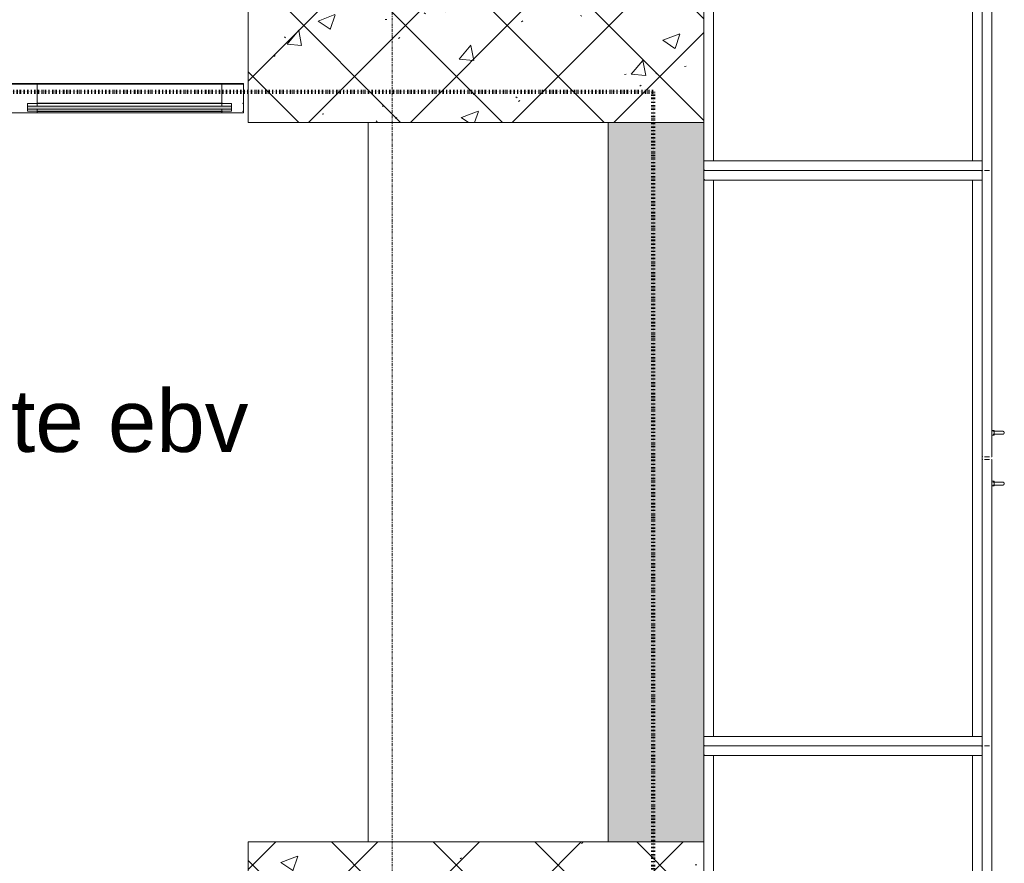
# Model space of a CAD drawing. Header units: millimetres. Extents: x -281 to 145437, y -16481 to 78869.
# Tile 137 of 256: x 23624 to 25676, y 23005 to 24764. Entities that reach past the tile are written whole.
import ezdxf

# ---------------------------------------------------------------- set-up
doc = ezdxf.new("R2010")
doc.units = ezdxf.units.MM
for name, pattern in [('ARC FS 060 minutes', [7.2, 2.4, -1.6, 0, -1.6, 0, -1.6]), ('Grid Line', [12, 6, -2, 2, -2]), ('NLRS_Dash-0_6mm_Space-0_6mm_cpz', [1.2, 0.6, -0.6])]:
    doc.linetypes.add(name, pattern=pattern)
for name, color, linetype, lineweight in [('A--A2__Ruwbouw', 8, 'Continuous', 5), ('A--L$01A__Algemeen', 7, 'Continuous', 5), ('A--L$07A__Stramien', 1, 'Continuous', 5), ('A--L21__Buitenwanden', 3, 'Continuous', 5), ('A--L22__Binnenwanden', 2, 'Continuous', 5), ('A--L28__Hoofddraagconstructies', 3, 'Continuous', 9), ('A--L3__Afbouw', 2, 'Continuous', 5), ('A--L5__InstallatiesW', 7, 'Continuous', 5), ('A--L8__LosseInventaris', 1, 'Continuous', 5), ('A--TR9__AlgVoorz', 1, 'Continuous', 5), ('Specialty Equipment', 1, 'Continuous', 5)]:
    doc.layers.add(name, color=color, linetype=linetype, lineweight=lineweight)
doc.styles.add('Arial_3', font='arial.ttf', dxfattribs={"height": 130})

# ---------------------------------------------------------------- blocks, each defined once
blk = doc.blocks.new('28_SCO_TLB_column concrete precast square - 250x950-V1-L_80_ 11')
at = {"layer": 'A--L28__Hoofddraagconstructies', "lineweight": 13}
h = blk.add_hatch(dxfattribs=at)
h.set_pattern_fill('FP_48', color=51, style=0, pattern_type=2)
h.set_pattern_definition([(315, (-22925, 24575), (106.066, 106.066), []), (45, (-22925, 24575), (-106.066, 106.066), []), (320, (-22925, 24575), (-31.3759, -358.6306), [37.5, -412.5]), (265, (-22925, 24575), (376.0957, 69.376), [30, -330]), (10.451, (-22927.6, 24545.1), (344.7173, -289.2568), [31.87, -350.571]), (316.184, (-22825, 24575), (-82.7615, -533.62), [56.25, -618.75]), (6.636, (-22831.9, 24530.53), (487.062, -467.3284), [47.805, -525.857]), (261.184, (-22825, 24575), (487.058, -467.333), [45, -495]), (291, (-22850, 24525), (-201.3095, -298.454), [37.5, -412.5]), (236, (-22850, 24525), (362.575, -121.657), [30, -330]), (341.451, (-22866.78, 24500.13), (161.262, -420.112), [31.87, -350.571]), (307.5, (-22925, 24575), (166.44693, -6.07993), [3.353, -322.647, 3.353, -331.647, -331.25]), (307.5, (-22925, 24575), (166.44693, -6.07993), [-661, 3.353, -327.897]), (277.5, (-22925, 24575), (197.2059, -131.5348), [3.353, -187.647, 3.353, -315.147, -126.25]), (277.5, (-22925, 24575), (197.2059, -131.5348), [-509.5, 3.353, -122.897]), (237.5, (-22925, 24686.5), (-11.27744, -266.9112), [3.353, -121.647, 3.353, -386.647, -517.5]), (237.5, (-22925, 24686.5), (-11.27744, -266.9112), [-515, 3.353, -514.147]), (227.5, (-22925, 24736.5), (50.0525, -291.5931), [3.353, -159.147, 3.353, -255.647, -367.5]), (227.5, (-22925, 24736.5), (50.0525, -291.5931), [-421.5, 3.353, -364.147]), (227.5, (-22925, 24736.5), (50.0525, -291.5931), [3.353, -159.147, 3.353, -255.647, -367.5]), (227.5, (-22925, 24736.5), (50.0525, -291.5931), [-421.5, 3.353, -364.147])])
h.paths.add_polyline_path([(-125, -475), (125, -475), (125, 475), (-125, 475), (-125, 372.7)])
at = {"layer": 'A--L28__Hoofddraagconstructies', "color": 231, "lineweight": 18}
for p, q in [((125, 475), (-125, 475)), ((-125, 475), (-125, -475)), ((125, -475), (125, 475))]:
    blk.add_line(p, q, dxfattribs=at)
blk = doc.blocks.new('28_SCO_TLB_column concrete precast square - 250x950-V2-L_80_ 11')
at = {"layer": 'A--L28__Hoofddraagconstructies', "lineweight": 13}
h = blk.add_hatch(dxfattribs=at)
h.set_pattern_fill('FP_49', color=51, style=0, pattern_type=2)
h.set_pattern_definition([(315, (-24675, 24575), (106.066, 106.066), []), (45, (-24675, 24575), (-106.066, 106.066), []), (320, (-24675, 24575), (-31.3759, -358.6306), [37.5, -412.5]), (265, (-24675, 24575), (376.0957, 69.376), [30, -330]), (10.451, (-24677.6, 24545.1), (344.7173, -289.2568), [31.87, -350.571]), (316.184, (-24575, 24575), (-82.7615, -533.62), [56.25, -618.75]), (6.636, (-24581.9, 24530.53), (487.062, -467.3284), [47.805, -525.857]), (261.184, (-24575, 24575), (487.058, -467.333), [45, -495]), (291, (-24600, 24525), (-201.3095, -298.454), [37.5, -412.5]), (236, (-24600, 24525), (362.575, -121.657), [30, -330]), (341.451, (-24616.78, 24500.13), (161.262, -420.112), [31.87, -350.571]), (307.5, (-24675, 24575), (166.44693, -6.07993), [3.353, -322.647, 3.353, -331.647, -331.25]), (307.5, (-24675, 24575), (166.44693, -6.07993), [-661, 3.353, -327.897]), (277.5, (-24675, 24575), (197.2059, -131.5348), [3.353, -187.647, 3.353, -315.147, -126.25]), (277.5, (-24675, 24575), (197.2059, -131.5348), [-509.5, 3.353, -122.897]), (237.5, (-24675, 24686.5), (-11.27744, -266.9112), [3.353, -121.647, 3.353, -386.647, -517.5]), (237.5, (-24675, 24686.5), (-11.27744, -266.9112), [-515, 3.353, -514.147]), (227.5, (-24675, 24736.5), (50.0525, -291.5931), [3.353, -159.147, 3.353, -255.647, -367.5]), (227.5, (-24675, 24736.5), (50.0525, -291.5931), [-421.5, 3.353, -364.147]), (227.5, (-24675, 24736.5), (50.0525, -291.5931), [3.353, -159.147, 3.353, -255.647, -367.5]), (227.5, (-24675, 24736.5), (50.0525, -291.5931), [-421.5, 3.353, -364.147])])
h.paths.add_polyline_path([(-125, 475), (-125, -475), (125, -475), (125, 475)])
at = {"layer": 'A--L28__Hoofddraagconstructies', "color": 231, "lineweight": 18}
for p, q in [((125, 475), (-125, 475)), ((-125, 475), (-125, -475)), ((125, -475), (125, 475))]:
    blk.add_line(p, q, dxfattribs=at)
blk = doc.blocks.new('TBR-B-BWK-C-BES-ARC-R25_rvt-1-L_80_ 11')
at = {"layer": 'A--L28__Hoofddraagconstructies', "color": 90, "lineweight": 13, "rotation": 89.9999999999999}
for name, p in [('28_SCO_TLB_column concrete precast square - 250x950-V2-L_80_ 11', (24575, 24675)), ('28_SCO_TLB_column concrete precast square - 250x950-V1-L_80_ 11', (24575, 22925))]:
    blk.add_blockref(name, p, dxfattribs=at)
blk = doc.blocks.new('TBR-B-BWK-C-NIE-ARC-R25_rvt-1-L_80_ 11')
at = {"layer": 'A--A2__Ruwbouw'}
blk.add_hatch(color=9, dxfattribs=at).paths.add_polyline_path([(25050, 23050), (25050, 24550), (24850, 24550), (24850, 23050)])
at = {"layer": 'A--L22__Binnenwanden', "color": 130, "lineweight": 13}
for p, q in [((24850, 24550), (24850, 23050)), ((25050, 24468), (25050, 24470)), ((25050, 24448), (25050, 24452)), ((25050, 24430), (25050, 24432)), ((25050, 23268), (25050, 23270)), ((25050, 23248), (25050, 23252)), ((25050, 23230), (25050, 23232))]:
    blk.add_line(p, q, dxfattribs=at)
blk = doc.blocks.new('65_GM_LIB_fire separation vertical_gen_arc - 060 minutes-2419054-L_80_ 11')
at = {"layer": 'A--L$01A__Algemeen', "linetype": 'ARC FS 060 minutes', "lineweight": 100}
blk.add_line((0, 0), (3530.9, 0), dxfattribs=at)
blk = doc.blocks.new('65_GM_LIB_fire separation vertical_gen_arc - 060 minutes-2366983-L_80_ 11')
at = {"layer": 'A--L$01A__Algemeen', "linetype": 'ARC FS 060 minutes', "lineweight": 100}
blk.add_line((0, 0), (2744, 0), dxfattribs=at)
blk = doc.blocks.new('TBR-B-INS-BR-ARC-R25_rvt-1-L_80_ 11')
at = {"layer": 'A--L$01A__Algemeen', "color": 124, "linetype": 'ARC FS 060 minutes', "lineweight": 100}
for name, p, rotation in [('65_GM_LIB_fire separation vertical_gen_arc - 060 minutes-2366983-L_80_ 11', (24944, 24614.2), 180), ('65_GM_LIB_fire separation vertical_gen_arc - 060 minutes-2419054-L_80_ 11', (24944, 21083.3), 89.99999999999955)]:
    blk.add_blockref(name, p, dxfattribs=dict(at, rotation=rotation))
blk = doc.blocks.new('NLRS_30_DO_WB_deur enkel draai zij-bovenlicht-SH_gen_cpz1 - 32_31_03_deur enkel glasinvulling_jansen_economy 60_bxhxd_1840mmx3340mmx60mm zijlicht 01_0mm zijlicht 02_430mm bovenlicht_885mm_profiel 65 tussenregel-40491142-L_80_ 11')
at = {"layer": 'A--L3__Afbouw'}
blk.add_hatch(color=256, dxfattribs=at).paths.add_polyline_path([(895, -22), (895, -16), (470, -16), (470, -22), (553.2, -22)])
for p, q in [((-880, 30), (-920, 30)), ((-920, 30), (-920, -9.7)), ((-881, 22.5), (-881, 23.3)), ((-881, 23.3), (-880, 23.3)), ((-870, 22.5), (-881, 22.5)), ((-880, 23.3), (-880, 30)), ((-870, -26.5), (-870, 22.5)), ((431, 22.5), (420, 22.5)), ((420, 22.5), (420, -26.5)), ((490, 30), (430, 30)), ((430, 30), (430, 23.3)), ((430, 23.3), (431, 23.3)), ((431, 23.3), (431, 22.5)), ((490, -9.7), (490, 30)), ((490, 30), (875, 30)), ((920, 30), (875, 30)), ((875, 30), (875, -9.7)), ((920, -9.7), (920, 30)), ((-920, -9.7), (-919, -9.7)), ((-919, -10.5), (-920, -10.5)), ((-920, -10.5), (-920, -26.5)), ((-919, -9.7), (-919, -10.5)), ((470, -26.5), (470, -10.5)), ((470, -10.5), (489, -10.5)), ((895, -16), (470, -16)), ((470, -16), (470, -22)), ((489, -10.5), (489, -9.7)), ((489, -9.7), (490, -9.7)), ((875, -9.7), (490, -9.7)), ((490, -9.7), (490, -10.5)), ((490, -10.5), (875, -10.5)), ((490, -10.5), (490, -16)), ((875, -9.7), (876, -9.7)), ((875, -9.7), (875, -10.5)), ((875, -10.5), (875, -16)), ((876, -9.7), (876, -10.5)), ((876, -10.5), (895, -10.5)), ((895, -10.5), (895, -26.5)), ((895, -22), (895, -16)), ((919, -10.5), (919, -9.7)), ((919, -9.7), (920, -9.7)), ((920, -10.5), (919, -10.5)), ((920, -26.5), (920, -10.5)), ((-920, -26.5), (-919, -26.5)), ((-919, -27.3), (-920, -27.3)), ((-920, -27.3), (-920, -30)), ((-920, -30), (-855, -30)), ((-919, -26.5), (-919, -27.3)), ((-856, -26.5), (-870, -26.5)), ((-856, -27.3), (-856, -26.5)), ((-855, -27.3), (-856, -27.3)), ((-855, -30), (-855, -27.3)), ((406, -27.3), (405, -27.3)), ((405, -27.3), (405, -30)), ((405, -30), (490, -30)), ((420, -26.5), (406, -26.5)), ((406, -26.5), (406, -27.3)), ((470, -22), (895, -22)), ((489, -26.5), (470, -26.5)), ((489, -27.3), (489, -26.5)), ((490, -27.3), (489, -27.3)), ((490, -22), (490, -26.5)), ((490, -26.5), (875, -26.5)), ((490, -26.5), (490, -27.3)), ((490, -30), (490, -27.3)), ((490, -27.3), (875, -27.3)), ((490, -27.3), (490, -30)), ((875, -30), (490, -30)), ((875, -22), (875, -26.5)), ((875, -26.5), (875, -27.3)), ((876, -27.3), (875, -27.3)), ((875, -27.3), (875, -30)), ((875, -27.3), (875, -30)), ((875, -30), (920, -30)), ((895, -26.5), (876, -26.5)), ((876, -26.5), (876, -27.3)), ((919, -27.3), (919, -26.5)), ((919, -26.5), (920, -26.5)), ((920, -27.3), (919, -27.3)), ((920, -30), (920, -27.3))]:
    blk.add_line(p, q, dxfattribs=at)
blk = doc.blocks.new('NLRS_82_FU_UN__veiligheid_ kast_gen_kad - kast dxbxh 600x1200x2100-V294-L_80_ 11')
at = {"layer": 'A--L5__InstallatiesW'}
for p, q in [((-555.3, 47), (-555.3, -529)), ((-537.3, 49), (-553.3, 49)), ((624.7, 49), (-535.3, 49)), ((-535.3, 49), (-535.3, 29)), ((-535.3, -529), (-535.3, 47)), ((624.7, 29), (624.7, 49)), ((624.7, 47), (624.7, -529)), ((642.7, 49), (626.7, 49)), ((644.7, -529), (644.7, 47)), ((624.7, 29), (-535.3, 29)), ((-535.3, 29), (-535.3, -511)), ((-535.3, 29), (624.7, 29)), ((624.7, -511), (624.7, 29)), ((-535.3, -511), (624.7, -511)), ((-535.3, -511), (-535.3, -531)), ((-533.3, -511), (-533.8, -511)), ((-533.3, -511), (622.7, -511)), ((623.2, -511), (622.7, -511)), ((624.7, -531), (624.7, -511)), ((-553.3, -531), (-554.5, -531)), ((-553.3, -531), (-537.3, -531)), ((-535, -531), (-537.3, -531)), ((-535.3, -529), (-535.3, -531)), ((-535.3, -531), (-533.3, -531)), ((622.7, -531), (-533.3, -531)), ((622.7, -531), (624.7, -531)), ((626.7, -531), (624.4, -531)), ((624.7, -531), (624.7, -529)), ((626.7, -531), (642.7, -531)), ((643.9, -531), (642.7, -531)), ((-555.3, -536), (-555.3, -546)), ((-554.5, -551), (40.9, -551)), ((41.7, -546), (41.7, -536)), ((47.7, -536), (47.7, -546)), ((48.5, -551), (643.9, -551)), ((644.7, -546), (644.7, -536))]:
    blk.add_line(p, q, dxfattribs=at)
at = {"layer": 'A--L5__InstallatiesW', "flags": 128}
for points in [[(-555.3, -531.8), (-555.3, -531.8), (-555.3, -531.7), (-555.3, -531.7), (-555.3, -531.7), (-555.3, -531.6), (-555.3, -531.6), (-555.3, -531.6), (-555.3, -531.5), (-555.2, -531.5), (-555.2, -531.5), (-555.2, -531.5), (-555.2, -531.4), (-555.2, -531.4), (-555.2, -531.4), (-555.2, -531.3), (-555.1, -531.3), (-555.1, -531.3), (-555.1, -531.3), (-555.1, -531.2), (-555.1, -531.2), (-555, -531.2), (-555, -531.2), (-555, -531.2), (-555, -531.1), (-554.9, -531.1), (-554.9, -531.1), (-554.9, -531.1), (-554.8, -531.1), (-554.8, -531.1), (-554.8, -531.1), (-554.8, -531), (-554.7, -531), (-554.7, -531), (-554.7, -531), (-554.6, -531), (-554.6, -531), (-554.6, -531), (-554.5, -531)], [(41, -531), (41, -531), (41, -531), (41.1, -531), (41.1, -531), (41.1, -531), (41.2, -531), (41.2, -531.1), (41.2, -531.1), (41.2, -531.1), (41.3, -531.1), (41.3, -531.1), (41.3, -531.1), (41.4, -531.1), (41.4, -531.2), (41.4, -531.2), (41.4, -531.2), (41.5, -531.2), (41.5, -531.2), (41.5, -531.3), (41.5, -531.3), (41.5, -531.3), (41.6, -531.3), (41.6, -531.4), (41.6, -531.4), (41.6, -531.4), (41.6, -531.5), (41.6, -531.5), (41.6, -531.5), (41.7, -531.5), (41.7, -531.6), (41.7, -531.6), (41.7, -531.6), (41.7, -531.7), (41.7, -531.7), (41.7, -531.7), (41.7, -531.8), (41.7, -531.8), (41.7, -531.8)], [(47.7, -531.8), (47.7, -531.8), (47.7, -531.7), (47.7, -531.7), (47.7, -531.7), (47.7, -531.6), (47.7, -531.6), (47.7, -531.6), (47.7, -531.5), (47.8, -531.5), (47.8, -531.5), (47.8, -531.5), (47.8, -531.4), (47.8, -531.4), (47.8, -531.4), (47.8, -531.3), (47.9, -531.3), (47.9, -531.3), (47.9, -531.3), (47.9, -531.2), (47.9, -531.2), (48, -531.2), (48, -531.2), (48, -531.2), (48, -531.1), (48.1, -531.1), (48.1, -531.1), (48.1, -531.1), (48.2, -531.1), (48.2, -531.1), (48.2, -531.1), (48.2, -531), (48.3, -531), (48.3, -531), (48.3, -531), (48.4, -531), (48.4, -531), (48.4, -531), (48.5, -531)], [(644, -531), (644, -531), (644, -531), (644.1, -531), (644.1, -531), (644.1, -531), (644.2, -531), (644.2, -531.1), (644.2, -531.1), (644.2, -531.1), (644.3, -531.1), (644.3, -531.1), (644.3, -531.1), (644.4, -531.1), (644.4, -531.2), (644.4, -531.2), (644.4, -531.2), (644.5, -531.2), (644.5, -531.2), (644.5, -531.3), (644.5, -531.3), (644.5, -531.3), (644.6, -531.3), (644.6, -531.4), (644.6, -531.4), (644.6, -531.4), (644.6, -531.5), (644.6, -531.5), (644.6, -531.5), (644.7, -531.5), (644.7, -531.6), (644.7, -531.6), (644.7, -531.6), (644.7, -531.7), (644.7, -531.7), (644.7, -531.7), (644.7, -531.8), (644.7, -531.8), (644.7, -531.8)], [(-554.6, -551), (-554.6, -551), (-554.6, -551), (-554.7, -551), (-554.7, -551), (-554.7, -551), (-554.8, -551), (-554.8, -550.9), (-554.8, -550.9), (-554.8, -550.9), (-554.9, -550.9), (-554.9, -550.9), (-554.9, -550.9), (-555, -550.9), (-555, -550.8), (-555, -550.8), (-555, -550.8), (-555.1, -550.8), (-555.1, -550.8), (-555.1, -550.7), (-555.1, -550.7), (-555.1, -550.7), (-555.2, -550.7), (-555.2, -550.6), (-555.2, -550.6), (-555.2, -550.6), (-555.2, -550.5), (-555.2, -550.5), (-555.2, -550.5), (-555.3, -550.5), (-555.3, -550.4), (-555.3, -550.4), (-555.3, -550.4), (-555.3, -550.3), (-555.3, -550.3), (-555.3, -550.3), (-555.3, -550.2), (-555.3, -550.2)], [(41.7, -550.2), (41.7, -550.2), (41.7, -550.3), (41.7, -550.3), (41.7, -550.3), (41.7, -550.4), (41.7, -550.4), (41.7, -550.4), (41.7, -550.5), (41.6, -550.5), (41.6, -550.5), (41.6, -550.5), (41.6, -550.6), (41.6, -550.6), (41.6, -550.6), (41.6, -550.7), (41.5, -550.7), (41.5, -550.7), (41.5, -550.7), (41.5, -550.8), (41.5, -550.8), (41.4, -550.8), (41.4, -550.8), (41.4, -550.8), (41.4, -550.9), (41.3, -550.9), (41.3, -550.9), (41.3, -550.9), (41.2, -550.9), (41.2, -550.9), (41.2, -550.9), (41.2, -551), (41.1, -551), (41.1, -551), (41.1, -551), (41, -551), (41, -551), (41, -551), (40.9, -551)], [(48.4, -551), (48.4, -551), (48.4, -551), (48.3, -551), (48.3, -551), (48.3, -551), (48.2, -551), (48.2, -550.9), (48.2, -550.9), (48.2, -550.9), (48.1, -550.9), (48.1, -550.9), (48.1, -550.9), (48, -550.9), (48, -550.8), (48, -550.8), (48, -550.8), (47.9, -550.8), (47.9, -550.8), (47.9, -550.7), (47.9, -550.7), (47.9, -550.7), (47.8, -550.7), (47.8, -550.6), (47.8, -550.6), (47.8, -550.6), (47.8, -550.5), (47.8, -550.5), (47.8, -550.5), (47.7, -550.5), (47.7, -550.4), (47.7, -550.4), (47.7, -550.4), (47.7, -550.3), (47.7, -550.3), (47.7, -550.3), (47.7, -550.2), (47.7, -550.2), (47.7, -550.2)], [(644.7, -550.2), (644.7, -550.2), (644.7, -550.3), (644.7, -550.3), (644.7, -550.3), (644.7, -550.4), (644.7, -550.4), (644.7, -550.4), (644.7, -550.5), (644.6, -550.5), (644.6, -550.5), (644.6, -550.5), (644.6, -550.6), (644.6, -550.6), (644.6, -550.6), (644.6, -550.7), (644.5, -550.7), (644.5, -550.7), (644.5, -550.7), (644.5, -550.8), (644.5, -550.8), (644.4, -550.8), (644.4, -550.8), (644.4, -550.8), (644.4, -550.9), (644.3, -550.9), (644.3, -550.9), (644.3, -550.9), (644.2, -550.9), (644.2, -550.9), (644.2, -550.9), (644.2, -551), (644.1, -551), (644.1, -551), (644.1, -551), (644, -551), (644, -551), (644, -551), (643.9, -551)]]:
    blk.add_lwpolyline(points, dxfattribs=at)
at = {"layer": 'A--L5__InstallatiesW'}
for centre, start, end in [((-553.3, 47), 90, 180), ((-537.3, 47), 360, 90), ((626.7, 47), 90, 180), ((642.7, 47), 360, 90), ((-553.3, -529), 180, 270), ((-537.3, -529), 270, 360), ((626.7, -529), 180, 270), ((642.7, -529), 270, 0)]:
    blk.add_arc(centre, 2, start, end, dxfattribs=at)
at = {"layer": 'A--L8__LosseInventaris'}
for p, q in [((-13.3, -551), (-13.3, -556)), ((-13.3, -551), (-13.3, -556)), ((-11.3, -553.5), (-11.3, -564)), ((-11.3, -553.5), (-11.3, -564)), ((-10.9, -553.5), (-11.3, -553.5)), ((-10.9, -553.5), (-11.3, -553.5)), ((-5.3, -553.5), (-5.7, -553.5)), ((-5.3, -553.5), (-5.7, -553.5)), ((-5.3, -564), (-5.3, -553.5)), ((-5.3, -564), (-5.3, -553.5)), ((-3.3, -556), (-3.3, -551)), ((-3.3, -556), (-3.3, -551)), ((92.7, -551), (92.7, -556)), ((92.7, -551), (92.7, -556)), ((94.7, -553.5), (94.7, -564)), ((94.7, -553.5), (94.7, -564)), ((95.1, -553.5), (94.7, -553.5)), ((95.1, -553.5), (94.7, -553.5)), ((100.7, -553.5), (100.3, -553.5)), ((100.7, -553.5), (100.3, -553.5)), ((100.7, -564), (100.7, -553.5)), ((100.7, -564), (100.7, -553.5)), ((102.7, -556), (102.7, -551)), ((102.7, -556), (102.7, -551)), ((-13.3, -556), (-10.8, -556)), ((-13.3, -556), (-8.3, -556)), ((-10.9, -556), (-11.3, -556)), ((-10.9, -556), (-11.3, -556)), ((-8.3, -556), (-3.3, -556)), ((-5.8, -556), (-3.3, -556)), ((-5.3, -556), (-5.7, -556)), ((-5.3, -556), (-5.7, -556)), ((92.7, -556), (95.2, -556)), ((92.7, -556), (97.7, -556)), ((95.1, -556), (94.7, -556)), ((95.1, -556), (94.7, -556)), ((97.7, -556), (102.7, -556)), ((100.2, -556), (102.7, -556)), ((100.7, -556), (100.3, -556)), ((100.7, -556), (100.3, -556))]:
    blk.add_line(p, q, dxfattribs=at)
at = {"layer": 'A--L8__LosseInventaris', "flags": 128}
for points in [[(-11.3, -574), (-11.3, -574), (-11.3, -574), (-11.3, -573.9), (-11.3, -573.9), (-11.3, -573.8), (-11.3, -573.7), (-11.3, -573.6), (-11.3, -573.5), (-11.3, -573.4), (-11.3, -573.2), (-11.3, -573), (-11.3, -572.9), (-11.3, -572.7), (-11.3, -572.5), (-11.3, -572.3), (-11.3, -572), (-11.3, -571.8), (-11.3, -571.5), (-11.3, -571.2), (-11.3, -571), (-11.3, -570.7), (-11.3, -570.4), (-11.3, -570.1), (-11.3, -569.7), (-11.3, -569.4), (-11.3, -569.1), (-11.3, -568.7), (-11.3, -568.4), (-11.3, -568), (-11.3, -567.6), (-11.3, -567.2), (-11.3, -566.9), (-11.3, -566.5), (-11.3, -566.1), (-11.3, -565.7), (-11.3, -565.3), (-11.3, -564.9), (-11.3, -564.5), (-11.3, -564.1), (-11.3, -564)], [(-11.3, -564), (-11.3, -564.4), (-11.3, -564.8), (-11.3, -565.2), (-11.3, -565.6), (-11.3, -566), (-11.3, -566.4), (-11.3, -566.8), (-11.3, -567.1), (-11.3, -567.5), (-11.3, -567.9), (-11.3, -568.3), (-11.3, -568.6), (-11.3, -569), (-11.3, -569.3), (-11.3, -569.6), (-11.3, -570), (-11.3, -570.3), (-11.3, -570.6), (-11.3, -570.9), (-11.3, -571.2), (-11.3, -571.4), (-11.3, -571.7), (-11.3, -572), (-11.3, -572.2), (-11.3, -572.4), (-11.3, -572.6), (-11.3, -572.8), (-11.3, -573), (-11.3, -573.2), (-11.3, -573.3), (-11.3, -573.5), (-11.3, -573.6), (-11.3, -573.7), (-11.3, -573.8), (-11.3, -573.9), (-11.3, -573.9), (-11.3, -574), (-11.3, -574), (-11.3, -574)], [(-10.2, -576.3), (-10.3, -576.3), (-10.4, -576.2), (-10.5, -576.1), (-10.5, -576), (-10.6, -575.9), (-10.7, -575.8), (-10.8, -575.7), (-10.8, -575.6), (-10.9, -575.5), (-10.9, -575.4), (-11, -575.3), (-11, -575.2), (-11.1, -575.1), (-11.1, -575), (-11.2, -574.9), (-11.2, -574.7), (-11.2, -574.6), (-11.3, -574.5), (-11.3, -574.4), (-11.3, -574.3), (-11.3, -574.2), (-11.3, -574), (-11.3, -574)], [(-5.3, -574), (-5.3, -574.1), (-5.3, -574.2), (-5.3, -574.4), (-5.3, -574.5), (-5.4, -574.6), (-5.4, -574.7), (-5.4, -574.8), (-5.5, -574.9), (-5.5, -575.1), (-5.5, -575.2), (-5.6, -575.3), (-5.6, -575.4), (-5.7, -575.5), (-5.8, -575.6), (-5.8, -575.7), (-5.9, -575.8), (-6, -575.9), (-6, -576), (-6.1, -576.1), (-6.2, -576.2), (-6.3, -576.2), (-6.4, -576.3)], [(-5.3, -564), (-5.3, -564.4), (-5.3, -564.8), (-5.3, -565.2), (-5.3, -565.6), (-5.3, -566), (-5.3, -566.4), (-5.3, -566.8), (-5.3, -567.1), (-5.3, -567.5), (-5.3, -567.9), (-5.3, -568.3), (-5.3, -568.6), (-5.3, -569), (-5.3, -569.3), (-5.3, -569.6), (-5.3, -570), (-5.3, -570.3), (-5.3, -570.6), (-5.3, -570.9), (-5.3, -571.2), (-5.3, -571.4), (-5.3, -571.7), (-5.3, -572), (-5.3, -572.2), (-5.3, -572.4), (-5.3, -572.6), (-5.3, -572.8), (-5.3, -573), (-5.3, -573.2), (-5.3, -573.3), (-5.3, -573.5), (-5.3, -573.6), (-5.3, -573.7), (-5.3, -573.8), (-5.3, -573.9), (-5.3, -573.9), (-5.3, -574), (-5.3, -574), (-5.3, -574)], [(-5.3, -574), (-5.3, -574), (-5.3, -574), (-5.3, -573.9), (-5.3, -573.9), (-5.3, -573.8), (-5.3, -573.7), (-5.3, -573.6), (-5.3, -573.5), (-5.3, -573.4), (-5.3, -573.2), (-5.3, -573), (-5.3, -572.9), (-5.3, -572.7), (-5.3, -572.5), (-5.3, -572.3), (-5.3, -572), (-5.3, -571.8), (-5.3, -571.5), (-5.3, -571.2), (-5.3, -571), (-5.3, -570.7), (-5.3, -570.4), (-5.3, -570.1), (-5.3, -569.7), (-5.3, -569.4), (-5.3, -569.1), (-5.3, -568.7), (-5.3, -568.4), (-5.3, -568), (-5.3, -567.6), (-5.3, -567.2), (-5.3, -566.9), (-5.3, -566.5), (-5.3, -566.1), (-5.3, -565.7), (-5.3, -565.3), (-5.3, -564.9), (-5.3, -564.5), (-5.3, -564.1), (-5.3, -564)], [(94.7, -574), (94.7, -574), (94.7, -574), (94.7, -573.9), (94.7, -573.9), (94.7, -573.8), (94.7, -573.7), (94.7, -573.6), (94.7, -573.5), (94.7, -573.4), (94.7, -573.2), (94.7, -573), (94.7, -572.9), (94.7, -572.7), (94.7, -572.5), (94.7, -572.3), (94.7, -572), (94.7, -571.8), (94.7, -571.5), (94.7, -571.2), (94.7, -571), (94.7, -570.7), (94.7, -570.4), (94.7, -570.1), (94.7, -569.7), (94.7, -569.4), (94.7, -569.1), (94.7, -568.7), (94.7, -568.4), (94.7, -568), (94.7, -567.6), (94.7, -567.2), (94.7, -566.9), (94.7, -566.5), (94.7, -566.1), (94.7, -565.7), (94.7, -565.3), (94.7, -564.9), (94.7, -564.5), (94.7, -564.1), (94.7, -564)], [(94.7, -564), (94.7, -564.4), (94.7, -564.8), (94.7, -565.2), (94.7, -565.6), (94.7, -566), (94.7, -566.4), (94.7, -566.8), (94.7, -567.1), (94.7, -567.5), (94.7, -567.9), (94.7, -568.3), (94.7, -568.6), (94.7, -569), (94.7, -569.3), (94.7, -569.6), (94.7, -570), (94.7, -570.3), (94.7, -570.6), (94.7, -570.9), (94.7, -571.2), (94.7, -571.4), (94.7, -571.7), (94.7, -572), (94.7, -572.2), (94.7, -572.4), (94.7, -572.6), (94.7, -572.8), (94.7, -573), (94.7, -573.2), (94.7, -573.3), (94.7, -573.5), (94.7, -573.6), (94.7, -573.7), (94.7, -573.8), (94.7, -573.9), (94.7, -573.9), (94.7, -574), (94.7, -574), (94.7, -574)], [(95.8, -576.3), (95.7, -576.3), (95.6, -576.2), (95.5, -576.1), (95.5, -576), (95.4, -575.9), (95.3, -575.8), (95.2, -575.7), (95.2, -575.6), (95.1, -575.5), (95.1, -575.4), (95, -575.3), (95, -575.2), (94.9, -575.1), (94.9, -575), (94.8, -574.9), (94.8, -574.7), (94.8, -574.6), (94.7, -574.5), (94.7, -574.4), (94.7, -574.3), (94.7, -574.2), (94.7, -574), (94.7, -574)], [(100.7, -574), (100.7, -574.1), (100.7, -574.2), (100.7, -574.4), (100.7, -574.5), (100.6, -574.6), (100.6, -574.7), (100.6, -574.8), (100.5, -574.9), (100.5, -575.1), (100.5, -575.2), (100.4, -575.3), (100.4, -575.4), (100.3, -575.5), (100.2, -575.6), (100.2, -575.7), (100.1, -575.8), (100, -575.9), (100, -576), (99.9, -576.1), (99.8, -576.2), (99.7, -576.2), (99.6, -576.3)], [(100.7, -564), (100.7, -564.4), (100.7, -564.8), (100.7, -565.2), (100.7, -565.6), (100.7, -566), (100.7, -566.4), (100.7, -566.8), (100.7, -567.1), (100.7, -567.5), (100.7, -567.9), (100.7, -568.3), (100.7, -568.6), (100.7, -569), (100.7, -569.3), (100.7, -569.6), (100.7, -570), (100.7, -570.3), (100.7, -570.6), (100.7, -570.9), (100.7, -571.2), (100.7, -571.4), (100.7, -571.7), (100.7, -572), (100.7, -572.2), (100.7, -572.4), (100.7, -572.6), (100.7, -572.8), (100.7, -573), (100.7, -573.2), (100.7, -573.3), (100.7, -573.5), (100.7, -573.6), (100.7, -573.7), (100.7, -573.8), (100.7, -573.9), (100.7, -573.9), (100.7, -574), (100.7, -574), (100.7, -574)], [(100.7, -574), (100.7, -574), (100.7, -574), (100.7, -573.9), (100.7, -573.9), (100.7, -573.8), (100.7, -573.7), (100.7, -573.6), (100.7, -573.5), (100.7, -573.4), (100.7, -573.2), (100.7, -573), (100.7, -572.9), (100.7, -572.7), (100.7, -572.5), (100.7, -572.3), (100.7, -572), (100.7, -571.8), (100.7, -571.5), (100.7, -571.2), (100.7, -571), (100.7, -570.7), (100.7, -570.4), (100.7, -570.1), (100.7, -569.7), (100.7, -569.4), (100.7, -569.1), (100.7, -568.7), (100.7, -568.4), (100.7, -568), (100.7, -567.6), (100.7, -567.2), (100.7, -566.9), (100.7, -566.5), (100.7, -566.1), (100.7, -565.7), (100.7, -565.3), (100.7, -564.9), (100.7, -564.5), (100.7, -564.1), (100.7, -564)], [(-8.3, -577), (-8.4, -577), (-8.5, -577), (-8.7, -577), (-8.8, -577), (-8.9, -576.9), (-9, -576.9), (-9.1, -576.9), (-9.2, -576.8), (-9.4, -576.8), (-9.5, -576.8), (-9.6, -576.7), (-9.7, -576.7)], [(-6.9, -576.6), (-7, -576.7), (-7.1, -576.8), (-7.2, -576.8), (-7.3, -576.8), (-7.4, -576.9), (-7.6, -576.9), (-7.7, -576.9), (-7.8, -577), (-7.9, -577), (-8, -577), (-8.1, -577), (-8.3, -577), (-8.3, -577)], [(97.7, -577), (97.6, -577), (97.5, -577), (97.3, -577), (97.2, -577), (97.1, -576.9), (97, -576.9), (96.9, -576.9), (96.8, -576.8), (96.6, -576.8), (96.5, -576.8), (96.4, -576.7), (96.3, -576.7)], [(99.1, -576.6), (99, -576.7), (98.9, -576.8), (98.8, -576.8), (98.7, -576.8), (98.6, -576.9), (98.4, -576.9), (98.3, -576.9), (98.2, -577), (98.1, -577), (98, -577), (97.9, -577), (97.7, -577), (97.7, -577)]]:
    blk.add_lwpolyline(points, dxfattribs=at)
blk = doc.blocks.new('NLRS_82_FU_UN__veiligheid_ kast_gen_kad - kast dxbxh 600x1200x2100-49274341-L_80_ 11')
at = {"layer": 'A--L5__InstallatiesW'}
for p, q in [((-555.3, 47), (-555.3, -529)), ((-537.3, 49), (-553.3, 49)), ((624.7, 49), (-535.3, 49)), ((-535.3, 49), (-535.3, 29)), ((-535.3, -529), (-535.3, 47)), ((624.7, 29), (624.7, 49)), ((624.7, 47), (624.7, -529)), ((642.7, 49), (626.7, 49)), ((644.7, -529), (644.7, 47)), ((624.7, 29), (-535.3, 29)), ((-535.3, 29), (-535.3, -511)), ((-535.3, 29), (624.7, 29)), ((624.7, -511), (624.7, 29)), ((-535.3, -511), (624.7, -511)), ((-535.3, -511), (-535.3, -531)), ((-533.3, -511), (-533.8, -511)), ((-533.3, -511), (622.7, -511)), ((623.2, -511), (622.7, -511)), ((624.7, -531), (624.7, -511)), ((-553.3, -531), (-554.5, -531)), ((-553.3, -531), (-537.3, -531)), ((-535, -531), (-537.3, -531)), ((-535.3, -529), (-535.3, -531)), ((-535.3, -531), (-533.3, -531)), ((622.7, -531), (-533.3, -531)), ((622.7, -531), (624.7, -531)), ((626.7, -531), (624.4, -531)), ((624.7, -531), (624.7, -529)), ((626.7, -531), (642.7, -531)), ((643.9, -531), (642.7, -531)), ((-555.3, -536), (-555.3, -546)), ((-554.5, -551), (40.9, -551)), ((41.7, -546), (41.7, -536)), ((47.7, -536), (47.7, -546)), ((48.5, -551), (643.9, -551)), ((644.7, -546), (644.7, -536))]:
    blk.add_line(p, q, dxfattribs=at)
at = {"layer": 'A--L5__InstallatiesW', "flags": 128}
for points in [[(-555.3, -531.8), (-555.3, -531.8), (-555.3, -531.7), (-555.3, -531.7), (-555.3, -531.7), (-555.3, -531.6), (-555.3, -531.6), (-555.3, -531.6), (-555.3, -531.5), (-555.2, -531.5), (-555.2, -531.5), (-555.2, -531.5), (-555.2, -531.4), (-555.2, -531.4), (-555.2, -531.4), (-555.2, -531.3), (-555.1, -531.3), (-555.1, -531.3), (-555.1, -531.3), (-555.1, -531.2), (-555.1, -531.2), (-555, -531.2), (-555, -531.2), (-555, -531.2), (-555, -531.1), (-554.9, -531.1), (-554.9, -531.1), (-554.9, -531.1), (-554.8, -531.1), (-554.8, -531.1), (-554.8, -531.1), (-554.8, -531), (-554.7, -531), (-554.7, -531), (-554.7, -531), (-554.6, -531), (-554.6, -531), (-554.6, -531), (-554.5, -531)], [(41, -531), (41, -531), (41, -531), (41.1, -531), (41.1, -531), (41.1, -531), (41.2, -531), (41.2, -531.1), (41.2, -531.1), (41.2, -531.1), (41.3, -531.1), (41.3, -531.1), (41.3, -531.1), (41.4, -531.1), (41.4, -531.2), (41.4, -531.2), (41.4, -531.2), (41.5, -531.2), (41.5, -531.2), (41.5, -531.3), (41.5, -531.3), (41.5, -531.3), (41.6, -531.3), (41.6, -531.4), (41.6, -531.4), (41.6, -531.4), (41.6, -531.5), (41.6, -531.5), (41.6, -531.5), (41.7, -531.5), (41.7, -531.6), (41.7, -531.6), (41.7, -531.6), (41.7, -531.7), (41.7, -531.7), (41.7, -531.7), (41.7, -531.8), (41.7, -531.8), (41.7, -531.8)], [(47.7, -531.8), (47.7, -531.8), (47.7, -531.7), (47.7, -531.7), (47.7, -531.7), (47.7, -531.6), (47.7, -531.6), (47.7, -531.6), (47.7, -531.5), (47.8, -531.5), (47.8, -531.5), (47.8, -531.5), (47.8, -531.4), (47.8, -531.4), (47.8, -531.4), (47.8, -531.3), (47.9, -531.3), (47.9, -531.3), (47.9, -531.3), (47.9, -531.2), (47.9, -531.2), (48, -531.2), (48, -531.2), (48, -531.2), (48, -531.1), (48.1, -531.1), (48.1, -531.1), (48.1, -531.1), (48.2, -531.1), (48.2, -531.1), (48.2, -531.1), (48.2, -531), (48.3, -531), (48.3, -531), (48.3, -531), (48.4, -531), (48.4, -531), (48.4, -531), (48.5, -531)], [(644, -531), (644, -531), (644, -531), (644.1, -531), (644.1, -531), (644.1, -531), (644.2, -531), (644.2, -531.1), (644.2, -531.1), (644.2, -531.1), (644.3, -531.1), (644.3, -531.1), (644.3, -531.1), (644.4, -531.1), (644.4, -531.2), (644.4, -531.2), (644.4, -531.2), (644.5, -531.2), (644.5, -531.2), (644.5, -531.3), (644.5, -531.3), (644.5, -531.3), (644.6, -531.3), (644.6, -531.4), (644.6, -531.4), (644.6, -531.4), (644.6, -531.5), (644.6, -531.5), (644.6, -531.5), (644.7, -531.5), (644.7, -531.6), (644.7, -531.6), (644.7, -531.6), (644.7, -531.7), (644.7, -531.7), (644.7, -531.7), (644.7, -531.8), (644.7, -531.8), (644.7, -531.8)], [(-554.6, -551), (-554.6, -551), (-554.6, -551), (-554.7, -551), (-554.7, -551), (-554.7, -551), (-554.8, -551), (-554.8, -550.9), (-554.8, -550.9), (-554.8, -550.9), (-554.9, -550.9), (-554.9, -550.9), (-554.9, -550.9), (-555, -550.9), (-555, -550.8), (-555, -550.8), (-555, -550.8), (-555.1, -550.8), (-555.1, -550.8), (-555.1, -550.7), (-555.1, -550.7), (-555.1, -550.7), (-555.2, -550.7), (-555.2, -550.6), (-555.2, -550.6), (-555.2, -550.6), (-555.2, -550.5), (-555.2, -550.5), (-555.2, -550.5), (-555.3, -550.5), (-555.3, -550.4), (-555.3, -550.4), (-555.3, -550.4), (-555.3, -550.3), (-555.3, -550.3), (-555.3, -550.3), (-555.3, -550.2), (-555.3, -550.2), (-555.3, -550.2)], [(41.7, -550.2), (41.7, -550.2), (41.7, -550.3), (41.7, -550.3), (41.7, -550.3), (41.7, -550.4), (41.7, -550.4), (41.7, -550.4), (41.7, -550.5), (41.6, -550.5), (41.6, -550.5), (41.6, -550.5), (41.6, -550.6), (41.6, -550.6), (41.6, -550.6), (41.6, -550.7), (41.5, -550.7), (41.5, -550.7), (41.5, -550.7), (41.5, -550.8), (41.5, -550.8), (41.4, -550.8), (41.4, -550.8), (41.4, -550.8), (41.4, -550.9), (41.3, -550.9), (41.3, -550.9), (41.3, -550.9), (41.2, -550.9), (41.2, -550.9), (41.2, -550.9), (41.2, -551), (41.1, -551), (41.1, -551), (41.1, -551), (41, -551), (41, -551), (41, -551), (40.9, -551)], [(48.4, -551), (48.4, -551), (48.4, -551), (48.3, -551), (48.3, -551), (48.3, -551), (48.2, -551), (48.2, -550.9), (48.2, -550.9), (48.2, -550.9), (48.1, -550.9), (48.1, -550.9), (48.1, -550.9), (48, -550.9), (48, -550.8), (48, -550.8), (48, -550.8), (47.9, -550.8), (47.9, -550.8), (47.9, -550.7), (47.9, -550.7), (47.9, -550.7), (47.8, -550.7), (47.8, -550.6), (47.8, -550.6), (47.8, -550.6), (47.8, -550.5), (47.8, -550.5), (47.8, -550.5), (47.7, -550.5), (47.7, -550.4), (47.7, -550.4), (47.7, -550.4), (47.7, -550.3), (47.7, -550.3), (47.7, -550.3), (47.7, -550.2), (47.7, -550.2), (47.7, -550.2)], [(644.7, -550.2), (644.7, -550.2), (644.7, -550.3), (644.7, -550.3), (644.7, -550.3), (644.7, -550.4), (644.7, -550.4), (644.7, -550.4), (644.7, -550.5), (644.6, -550.5), (644.6, -550.5), (644.6, -550.5), (644.6, -550.6), (644.6, -550.6), (644.6, -550.6), (644.6, -550.7), (644.5, -550.7), (644.5, -550.7), (644.5, -550.7), (644.5, -550.8), (644.5, -550.8), (644.4, -550.8), (644.4, -550.8), (644.4, -550.8), (644.4, -550.9), (644.3, -550.9), (644.3, -550.9), (644.3, -550.9), (644.2, -550.9), (644.2, -550.9), (644.2, -550.9), (644.2, -551), (644.1, -551), (644.1, -551), (644.1, -551), (644, -551), (644, -551), (644, -551), (643.9, -551)]]:
    blk.add_lwpolyline(points, dxfattribs=at)
at = {"layer": 'A--L5__InstallatiesW'}
for centre, start, end in [((-553.3, 47), 90, 180), ((-537.3, 47), 360, 90), ((626.7, 47), 90, 180), ((642.7, 47), 360, 90), ((-553.3, -529), 180, 270), ((-537.3, -529), 270, 360), ((626.7, -529), 180, 270), ((642.7, -529), 270, 0)]:
    blk.add_arc(centre, 2, start, end, dxfattribs=at)
at = {"layer": 'A--L8__LosseInventaris'}
for p, q in [((-13.3, -551), (-13.3, -556)), ((-13.3, -551), (-13.3, -556)), ((-11.3, -553.5), (-11.3, -564)), ((-11.3, -553.5), (-11.3, -564)), ((-10.9, -553.5), (-11.3, -553.5)), ((-10.9, -553.5), (-11.3, -553.5)), ((-5.3, -553.5), (-5.7, -553.5)), ((-5.3, -553.5), (-5.7, -553.5)), ((-5.3, -564), (-5.3, -553.5)), ((-5.3, -564), (-5.3, -553.5)), ((-3.3, -556), (-3.3, -551)), ((-3.3, -556), (-3.3, -551)), ((92.7, -551), (92.7, -556)), ((92.7, -551), (92.7, -556)), ((94.7, -553.5), (94.7, -564)), ((94.7, -553.5), (94.7, -564)), ((95.1, -553.5), (94.7, -553.5)), ((95.1, -553.5), (94.7, -553.5)), ((100.7, -553.5), (100.3, -553.5)), ((100.7, -553.5), (100.3, -553.5)), ((100.7, -564), (100.7, -553.5)), ((100.7, -564), (100.7, -553.5)), ((102.7, -556), (102.7, -551)), ((102.7, -556), (102.7, -551)), ((-13.3, -556), (-10.8, -556)), ((-13.3, -556), (-8.3, -556)), ((-10.9, -556), (-11.3, -556)), ((-10.9, -556), (-11.3, -556)), ((-8.3, -556), (-3.3, -556)), ((-5.8, -556), (-3.3, -556)), ((-5.3, -556), (-5.7, -556)), ((-5.3, -556), (-5.7, -556)), ((92.7, -556), (95.2, -556)), ((92.7, -556), (97.7, -556)), ((95.1, -556), (94.7, -556)), ((95.1, -556), (94.7, -556)), ((97.7, -556), (102.7, -556)), ((100.2, -556), (102.7, -556)), ((100.7, -556), (100.3, -556)), ((100.7, -556), (100.3, -556))]:
    blk.add_line(p, q, dxfattribs=at)
at = {"layer": 'A--L8__LosseInventaris', "flags": 128}
for points in [[(-11.3, -574), (-11.3, -574), (-11.3, -574), (-11.3, -573.9), (-11.3, -573.9), (-11.3, -573.8), (-11.3, -573.7), (-11.3, -573.6), (-11.3, -573.5), (-11.3, -573.4), (-11.3, -573.2), (-11.3, -573), (-11.3, -572.9), (-11.3, -572.7), (-11.3, -572.5), (-11.3, -572.3), (-11.3, -572), (-11.3, -571.8), (-11.3, -571.5), (-11.3, -571.2), (-11.3, -571), (-11.3, -570.7), (-11.3, -570.4), (-11.3, -570.1), (-11.3, -569.7), (-11.3, -569.4), (-11.3, -569.1), (-11.3, -568.7), (-11.3, -568.4), (-11.3, -568), (-11.3, -567.6), (-11.3, -567.2), (-11.3, -566.9), (-11.3, -566.5), (-11.3, -566.1), (-11.3, -565.7), (-11.3, -565.3), (-11.3, -564.9), (-11.3, -564.5), (-11.3, -564.1), (-11.3, -564)], [(-11.3, -564), (-11.3, -564.4), (-11.3, -564.8), (-11.3, -565.2), (-11.3, -565.6), (-11.3, -566), (-11.3, -566.4), (-11.3, -566.8), (-11.3, -567.1), (-11.3, -567.5), (-11.3, -567.9), (-11.3, -568.3), (-11.3, -568.6), (-11.3, -569), (-11.3, -569.3), (-11.3, -569.6), (-11.3, -570), (-11.3, -570.3), (-11.3, -570.6), (-11.3, -570.9), (-11.3, -571.2), (-11.3, -571.4), (-11.3, -571.7), (-11.3, -572), (-11.3, -572.2), (-11.3, -572.4), (-11.3, -572.6), (-11.3, -572.8), (-11.3, -573), (-11.3, -573.2), (-11.3, -573.3), (-11.3, -573.5), (-11.3, -573.6), (-11.3, -573.7), (-11.3, -573.8), (-11.3, -573.9), (-11.3, -573.9), (-11.3, -574), (-11.3, -574), (-11.3, -574)], [(-10.2, -576.3), (-10.3, -576.3), (-10.4, -576.2), (-10.5, -576.1), (-10.5, -576), (-10.6, -575.9), (-10.7, -575.8), (-10.8, -575.7), (-10.8, -575.6), (-10.9, -575.5), (-10.9, -575.4), (-11, -575.3), (-11, -575.2), (-11.1, -575.1), (-11.1, -575), (-11.2, -574.9), (-11.2, -574.7), (-11.2, -574.6), (-11.3, -574.5), (-11.3, -574.4), (-11.3, -574.3), (-11.3, -574.2), (-11.3, -574), (-11.3, -574)], [(-5.3, -574), (-5.3, -574.1), (-5.3, -574.2), (-5.3, -574.4), (-5.3, -574.5), (-5.4, -574.6), (-5.4, -574.7), (-5.4, -574.8), (-5.5, -574.9), (-5.5, -575.1), (-5.5, -575.2), (-5.6, -575.3), (-5.6, -575.4), (-5.7, -575.5), (-5.8, -575.6), (-5.8, -575.7), (-5.9, -575.8), (-6, -575.9), (-6, -576), (-6.1, -576.1), (-6.2, -576.2), (-6.3, -576.2), (-6.4, -576.3)], [(-5.3, -564), (-5.3, -564.4), (-5.3, -564.8), (-5.3, -565.2), (-5.3, -565.6), (-5.3, -566), (-5.3, -566.4), (-5.3, -566.8), (-5.3, -567.1), (-5.3, -567.5), (-5.3, -567.9), (-5.3, -568.3), (-5.3, -568.6), (-5.3, -569), (-5.3, -569.3), (-5.3, -569.6), (-5.3, -570), (-5.3, -570.3), (-5.3, -570.6), (-5.3, -570.9), (-5.3, -571.2), (-5.3, -571.4), (-5.3, -571.7), (-5.3, -572), (-5.3, -572.2), (-5.3, -572.4), (-5.3, -572.6), (-5.3, -572.8), (-5.3, -573), (-5.3, -573.2), (-5.3, -573.3), (-5.3, -573.5), (-5.3, -573.6), (-5.3, -573.7), (-5.3, -573.8), (-5.3, -573.9), (-5.3, -573.9), (-5.3, -574), (-5.3, -574), (-5.3, -574)], [(-5.3, -574), (-5.3, -574), (-5.3, -574), (-5.3, -573.9), (-5.3, -573.9), (-5.3, -573.8), (-5.3, -573.7), (-5.3, -573.6), (-5.3, -573.5), (-5.3, -573.4), (-5.3, -573.2), (-5.3, -573), (-5.3, -572.9), (-5.3, -572.7), (-5.3, -572.5), (-5.3, -572.3), (-5.3, -572), (-5.3, -571.8), (-5.3, -571.5), (-5.3, -571.2), (-5.3, -571), (-5.3, -570.7), (-5.3, -570.4), (-5.3, -570.1), (-5.3, -569.7), (-5.3, -569.4), (-5.3, -569.1), (-5.3, -568.7), (-5.3, -568.4), (-5.3, -568), (-5.3, -567.6), (-5.3, -567.2), (-5.3, -566.9), (-5.3, -566.5), (-5.3, -566.1), (-5.3, -565.7), (-5.3, -565.3), (-5.3, -564.9), (-5.3, -564.5), (-5.3, -564.1), (-5.3, -564)], [(94.7, -574), (94.7, -574), (94.7, -574), (94.7, -573.9), (94.7, -573.9), (94.7, -573.8), (94.7, -573.7), (94.7, -573.6), (94.7, -573.5), (94.7, -573.4), (94.7, -573.2), (94.7, -573), (94.7, -572.9), (94.7, -572.7), (94.7, -572.5), (94.7, -572.3), (94.7, -572), (94.7, -571.8), (94.7, -571.5), (94.7, -571.2), (94.7, -571), (94.7, -570.7), (94.7, -570.4), (94.7, -570.1), (94.7, -569.7), (94.7, -569.4), (94.7, -569.1), (94.7, -568.7), (94.7, -568.4), (94.7, -568), (94.7, -567.6), (94.7, -567.2), (94.7, -566.9), (94.7, -566.5), (94.7, -566.1), (94.7, -565.7), (94.7, -565.3), (94.7, -564.9), (94.7, -564.5), (94.7, -564.1), (94.7, -564)], [(94.7, -564), (94.7, -564.4), (94.7, -564.8), (94.7, -565.2), (94.7, -565.6), (94.7, -566), (94.7, -566.4), (94.7, -566.8), (94.7, -567.1), (94.7, -567.5), (94.7, -567.9), (94.7, -568.3), (94.7, -568.6), (94.7, -569), (94.7, -569.3), (94.7, -569.6), (94.7, -570), (94.7, -570.3), (94.7, -570.6), (94.7, -570.9), (94.7, -571.2), (94.7, -571.4), (94.7, -571.7), (94.7, -572), (94.7, -572.2), (94.7, -572.4), (94.7, -572.6), (94.7, -572.8), (94.7, -573), (94.7, -573.2), (94.7, -573.3), (94.7, -573.5), (94.7, -573.6), (94.7, -573.7), (94.7, -573.8), (94.7, -573.9), (94.7, -573.9), (94.7, -574), (94.7, -574), (94.7, -574)], [(95.8, -576.3), (95.7, -576.3), (95.6, -576.2), (95.5, -576.1), (95.5, -576), (95.4, -575.9), (95.3, -575.8), (95.2, -575.7), (95.2, -575.6), (95.1, -575.5), (95.1, -575.4), (95, -575.3), (95, -575.2), (94.9, -575.1), (94.9, -575), (94.8, -574.9), (94.8, -574.7), (94.8, -574.6), (94.7, -574.5), (94.7, -574.4), (94.7, -574.3), (94.7, -574.2), (94.7, -574), (94.7, -574)], [(100.7, -574), (100.7, -574.1), (100.7, -574.2), (100.7, -574.4), (100.7, -574.5), (100.6, -574.6), (100.6, -574.7), (100.6, -574.8), (100.5, -574.9), (100.5, -575.1), (100.5, -575.2), (100.4, -575.3), (100.4, -575.4), (100.3, -575.5), (100.2, -575.6), (100.2, -575.7), (100.1, -575.8), (100, -575.9), (100, -576), (99.9, -576.1), (99.8, -576.2), (99.7, -576.2), (99.6, -576.3)], [(100.7, -564), (100.7, -564.4), (100.7, -564.8), (100.7, -565.2), (100.7, -565.6), (100.7, -566), (100.7, -566.4), (100.7, -566.8), (100.7, -567.1), (100.7, -567.5), (100.7, -567.9), (100.7, -568.3), (100.7, -568.6), (100.7, -569), (100.7, -569.3), (100.7, -569.6), (100.7, -570), (100.7, -570.3), (100.7, -570.6), (100.7, -570.9), (100.7, -571.2), (100.7, -571.4), (100.7, -571.7), (100.7, -572), (100.7, -572.2), (100.7, -572.4), (100.7, -572.6), (100.7, -572.8), (100.7, -573), (100.7, -573.2), (100.7, -573.3), (100.7, -573.5), (100.7, -573.6), (100.7, -573.7), (100.7, -573.8), (100.7, -573.9), (100.7, -573.9), (100.7, -574), (100.7, -574), (100.7, -574)], [(100.7, -574), (100.7, -574), (100.7, -574), (100.7, -573.9), (100.7, -573.9), (100.7, -573.8), (100.7, -573.7), (100.7, -573.6), (100.7, -573.5), (100.7, -573.4), (100.7, -573.2), (100.7, -573), (100.7, -572.9), (100.7, -572.7), (100.7, -572.5), (100.7, -572.3), (100.7, -572), (100.7, -571.8), (100.7, -571.5), (100.7, -571.2), (100.7, -571), (100.7, -570.7), (100.7, -570.4), (100.7, -570.1), (100.7, -569.7), (100.7, -569.4), (100.7, -569.1), (100.7, -568.7), (100.7, -568.4), (100.7, -568), (100.7, -567.6), (100.7, -567.2), (100.7, -566.9), (100.7, -566.5), (100.7, -566.1), (100.7, -565.7), (100.7, -565.3), (100.7, -564.9), (100.7, -564.5), (100.7, -564.1), (100.7, -564)], [(-8.3, -577), (-8.4, -577), (-8.5, -577), (-8.7, -577), (-8.8, -577), (-8.9, -576.9), (-9, -576.9), (-9.1, -576.9), (-9.2, -576.8), (-9.4, -576.8), (-9.5, -576.8), (-9.6, -576.7), (-9.7, -576.7)], [(-6.9, -576.6), (-7, -576.7), (-7.1, -576.8), (-7.2, -576.8), (-7.3, -576.8), (-7.4, -576.9), (-7.6, -576.9), (-7.7, -576.9), (-7.8, -577), (-7.9, -577), (-8, -577), (-8.1, -577), (-8.3, -577), (-8.3, -577)], [(97.7, -577), (97.6, -577), (97.5, -577), (97.3, -577), (97.2, -577), (97.1, -576.9), (97, -576.9), (96.9, -576.9), (96.8, -576.8), (96.6, -576.8), (96.5, -576.8), (96.4, -576.7), (96.3, -576.7)], [(99.1, -576.6), (99, -576.7), (98.9, -576.8), (98.8, -576.8), (98.7, -576.8), (98.6, -576.9), (98.4, -576.9), (98.3, -576.9), (98.2, -577), (98.1, -577), (98, -577), (97.9, -577), (97.7, -577), (97.7, -577)]]:
    blk.add_lwpolyline(points, dxfattribs=at)
blk = doc.blocks.new('NLRS_82_SE_LB_laboratorium apparaat space reservation_gen_cpz - lab apparaat_vloerniveau-61126997-L_80_ 11')
at = {"layer": 'A--L8__LosseInventaris', "linetype": 'NLRS_Dash-0_6mm_Space-0_6mm_cpz'}
for p, q in [((-750, 250), (750, 250)), ((-750, 250), (-750, -250)), ((750, 250), (750, -250)), ((-750, -250), (750, -250))]:
    blk.add_line(p, q, dxfattribs=at)
at = {"layer": 'Specialty Equipment'}
for p, q in [((750, 250), (-750, 250)), ((-750, -250), (750, -250))]:
    blk.add_line(p, q, dxfattribs=at)

msp = doc.modelspace()

# ---------------------------------------------------------------- linework, layer by layer
at = {"layer": 'A--L$07A__Stramien', "linetype": 'Grid Line'}
msp.add_line((24400, 64428.4), (24400, 5044.8), dxfattribs=at)
at = {"layer": 'A--L21__Buitenwanden'}
for p, q in [((24090, 24631), (22215, 24631)), ((22215, 24630), (24090, 24630)), ((24090, 24630), (24090, 24631))]:
    msp.add_line(p, q, dxfattribs=at)

# ---------------------------------------------------------------- block references
at = {"lineweight": 5}
for name in ['TBR-B-BWK-C-NIE-ARC-R25_rvt-1-L_80_ 11', 'TBR-B-BWK-C-BES-ARC-R25_rvt-1-L_80_ 11', 'TBR-B-INS-BR-ARC-R25_rvt-1-L_80_ 11']:
    msp.add_blockref(name, (0, 0), dxfattribs=at)
at = {"layer": 'A--L3__Afbouw'}
msp.add_blockref('NLRS_30_DO_WB_deur enkel draai zij-bovenlicht-SH_gen_cpz1 - 32_31_03_deur enkel glasinvulling_jansen_economy 60_bxhxd_1840mmx3340mmx60mm zijlicht 01_0mm zijlicht 02_430mm bovenlicht_885mm_profiel 65 tussenregel-40491142-L_80_ 11', (23170, 24600), dxfattribs=at)
at = {"layer": 'A--L5__InstallatiesW', "rotation": 90.00000000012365}
for name, p in [('NLRS_82_FU_UN__veiligheid_ kast_gen_kad - kast dxbxh 600x1200x2100-49274341-L_80_ 11', (25099, 25005.3)), ('NLRS_82_FU_UN__veiligheid_ kast_gen_kad - kast dxbxh 600x1200x2100-49274341-L_80_ 11', (25099, 23805.3)), ('NLRS_82_FU_UN__veiligheid_ kast_gen_kad - kast dxbxh 600x1200x2100-V294-L_80_ 11', (25099, 22605.3))]:
    msp.add_blockref(name, p, dxfattribs=at)
at = {"layer": 'A--L8__LosseInventaris', "linetype": 'NLRS_Dash-0_6mm_Space-0_6mm_cpz', "rotation": 89.99999999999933}
msp.add_blockref('NLRS_82_SE_LB_laboratorium apparaat space reservation_gen_cpz - lab apparaat_vloerniveau-61126997-L_80_ 11', (24600, 23800), dxfattribs=at)

# ---------------------------------------------------------------- texts
at = {"layer": 'A--TR9__AlgVoorz', "insert": (22556.2, 23993), "char_height": 130, "width": 1843.881, "attachment_point": 1, "style": 'Arial_3'}
msp.add_mtext('verkeersruimte ebv', dxfattribs=at)

doc.saveas('drawing.dxf')
